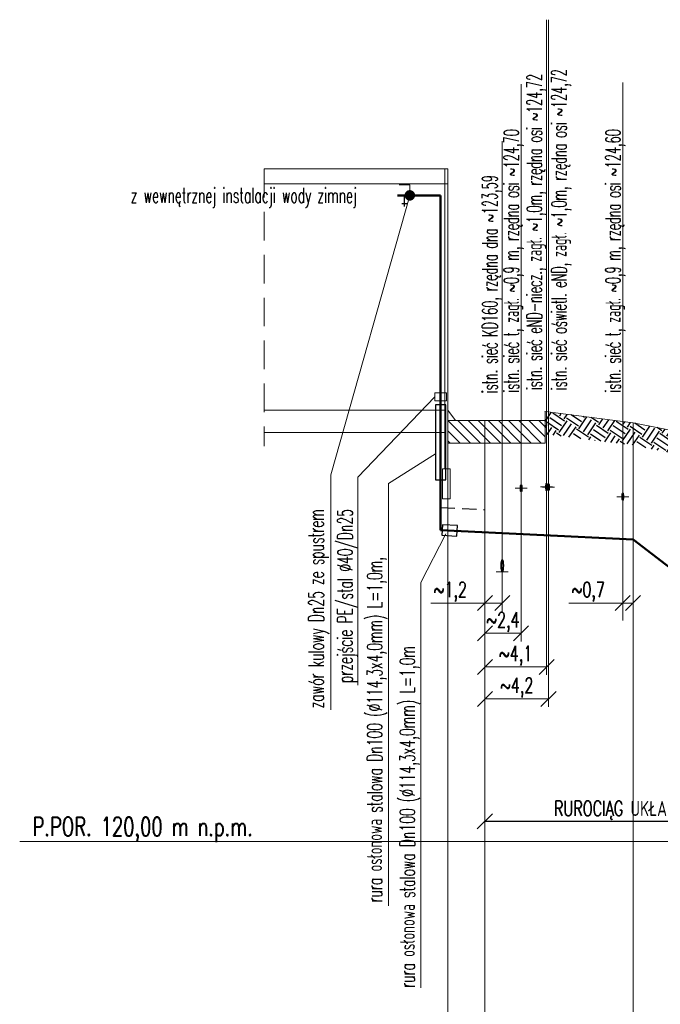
# Model space of a CAD drawing. Header units: millimetres. Extents: x 7478875 to 7488313, y 5963949 to 5966160.
# Tile 2 of 6: x 7478875 to 7479728, y 5964713 to 5966023. Entities that reach past the tile are written whole.
import ezdxf

# ---------------------------------------------------------------- set-up
doc = ezdxf.new("R2010")
doc.units = ezdxf.units.MM
doc.linetypes.add('DASHED', pattern=[19.05, 12.7, -6.35])
doc.layers.get('0').update_dxf_attribs({"lineweight": 0})
for name, color, linetype, lineweight in [('__A-opisy', 7, 'Continuous', 20), ('S-profil-tabelka', 7, 'Continuous', 20), ('S-profil-teren', 7, 'Continuous', 20), ('S-rury osłonowe', 7, 'Continuous', 30), ('S-woda-przył-rury', 150, 'Continuous', 50)]:
    doc.layers.add(name, color=color, linetype=linetype, lineweight=lineweight)
doc.layers.add('HATCH', color=7, linetype='Continuous')
doc.layers.add('S-profil-niedruk', color=1, linetype='Continuous', lineweight=20, plot=False)
doc.styles.add('profil-100', font='romans.shx', dxfattribs={"width": 0.6, "height": 20})
doc.styles.add('SANIT', font='romans.shx', dxfattribs={"width": 0.7})
doc.dimstyles.new('Kopia profil-100-12-rzedne', dxfattribs={"dimtxt": 20, "dimasz": 0, "dimexe": 10, "dimexo": 10, "dimgap": 0, "dimtad": 1, "dimjust": 1, "dimlfac": 0.01, "dimrnd": 0.0001, "dimzin": 1, "dimtxsty": 'profil-100', "dimblk": 'NONE', "dimcen": 12.5, "dimse1": 1, "dimse2": 1, "dimsd1": 1, "dimsd2": 1, "dimclrd": 7, "dimclre": 7, "dimclrt": 7, "dimadec": 0, "dimazin": 0, "dimtm": 1e-09, "dimtfac": 1, "dimtofl": 0, "dimtmove": 2, "dimatfit": 2, "dimldrblk": 'NONE', "dimfxl": 0, "dimtolj": 1, "dimtzin": 0, "dimlwd": 0, "dimlwe": 20, "dimarcsym": 0})
doc.dimstyles.new('profil-odl-kolizje', dxfattribs={"dimtxt": 20, "dimasz": 20, "dimexe": 10, "dimexo": 0, "dimgap": 3, "dimtad": 1, "dimdec": 1, "dimlfac": 0.05, "dimzin": 1, "dimtxsty": 'SANIT', "dimblk": 'OBLIQUE', "dimcen": 0, "dimse1": 1, "dimse2": 1, "dimclrd": 7, "dimclrt": 256, "dimazin": 0, "dimtfac": 1, "dimtdec": 1, "dimtmove": 0, "dimatfit": 3, "dimldrblk": 'NONE', "dimfxl": 0, "dimlwd": 0, "dimlwe": 0, "dimarcsym": 0})
doc.dimstyles.new('zaglebienia', dxfattribs={"dimtxt": 25, "dimasz": 10, "dimexe": 0, "dimexo": 0, "dimgap": 3, "dimtad": 1, "dimlfac": 0.01, "dimzin": 1, "dimtxsty": 'profil-100', "dimblk": 'NONE', "dimcen": 0, "dimdle": 10, "dimse1": 1, "dimse2": 1, "dimsd1": 1, "dimsd2": 1, "dimclrd": 7, "dimclrt": 256, "dimazin": 0, "dimtfac": 1, "dimtmove": 0, "dimatfit": 3, "dimldrblk": 'NONE', "dimfxl": 0, "dimlwd": 0, "dimlwe": 0, "dimarcsym": 0})

# ---------------------------------------------------------------- blocks, each defined once
blk = doc.blocks.new('*D3842')
at = {"layer": 'Defpoints', "color": 0}
for p in [(7479445.1, 5965489.5), (7479445.1, 5964929.5), (7479494.4, 5964929.5)]:
    blk.add_point(p, dxfattribs=at)
at = {"layer": 'S-profil-tabelka', "color": 7, "insert": (7479431.6, 5964386.5), "char_height": 20, "attachment_point": 5, "rotation": 90, "style": 'profil-100'}
blk.add_mtext('\\A1;125,60', dxfattribs=at)
blk = doc.blocks.new('_None')
blk = doc.blocks.new('*D3844')
at = {"layer": 'Defpoints', "color": 0}
for p in [(7479445.1, 5965343.4), (7479445.1, 5964929.5), (7479445.1, 5964929.5)]:
    blk.add_point(p, dxfattribs=at)
at = {"layer": 'S-profil-tabelka', "color": 7, "insert": (7479430.7, 5964308.1), "char_height": 20, "attachment_point": 5, "rotation": 90, "style": 'profil-100'}
blk.add_mtext('\\A1;124,14', dxfattribs=at)
blk = doc.blocks.new('*D4423')
at = {"layer": 'Defpoints', "color": 0}
for p in [(7479445.1, 5965489.5), (7479445.1, 5965489.5), (7479445.1, 5965343.4)]:
    blk.add_point(p, dxfattribs=at)
at = {"layer": 'S-profil-tabelka', "insert": (7479430.2, 5964226.1), "char_height": 20, "attachment_point": 5, "rotation": 90, "style": 'profil-100'}
blk.add_mtext('1,46', dxfattribs=at)
blk = doc.blocks.new('*D4646')
at = {"layer": 'Defpoints', "color": 0}
for p in [(7479494.4, 5965489.5), (7479494.4, 5964929.5), (7479494.4, 5964929.5)]:
    blk.add_point(p, dxfattribs=at)
at = {"layer": 'S-profil-tabelka', "color": 7, "insert": (7479480.8, 5964386.5), "char_height": 20, "attachment_point": 5, "rotation": 90, "style": 'profil-100'}
blk.add_mtext('\\A1;125,60', dxfattribs=at)
blk = doc.blocks.new('*D4649')
at = {"layer": 'Defpoints', "color": 0}
for p in [(7479494.4, 5965341), (7479494.4, 5964929.5), (7479494.4, 5964929.5)]:
    blk.add_point(p, dxfattribs=at)
at = {"layer": 'S-profil-tabelka', "color": 7, "insert": (7479479.9, 5964308.1), "char_height": 20, "attachment_point": 5, "rotation": 90, "style": 'profil-100'}
blk.add_mtext('\\A1;124,11', dxfattribs=at)
blk = doc.blocks.new('*D4650')
at = {"layer": 'Defpoints', "color": 0}
for p in [(7479494.4, 5965489.5), (7479494.4, 5965489.5), (7479494.4, 5965341)]:
    blk.add_point(p, dxfattribs=at)
at = {"layer": 'S-profil-tabelka', "insert": (7479479.5, 5964226.1), "char_height": 20, "attachment_point": 5, "rotation": 90, "style": 'profil-100'}
blk.add_mtext('1,49', dxfattribs=at)
blk = doc.blocks.new('*D4651')
at = {"layer": 'Defpoints', "color": 0}
for p in [(7479691.6, 5965486.5), (7479691.6, 5964929.5), (7479691.6, 5964929.5)]:
    blk.add_point(p, dxfattribs=at)
at = {"layer": 'S-profil-tabelka', "color": 7, "insert": (7479678.1, 5964386.5), "char_height": 20, "attachment_point": 5, "rotation": 90, "style": 'profil-100'}
blk.add_mtext('\\A1;125,57', dxfattribs=at)
blk = doc.blocks.new('*D4652')
at = {"layer": 'Defpoints', "color": 0}
for p in [(7479691.6, 5965331.1), (7479691.6, 5964929.5), (7479691.6, 5964929.5)]:
    blk.add_point(p, dxfattribs=at)
at = {"layer": 'S-profil-tabelka', "color": 7, "insert": (7479677.1, 5964308.1), "char_height": 20, "attachment_point": 5, "rotation": 90, "style": 'profil-100'}
blk.add_mtext('\\A1;124,02', dxfattribs=at)
blk = doc.blocks.new('*D4653')
at = {"layer": 'Defpoints', "color": 0}
for p in [(7479691.6, 5965486.5), (7479691.6, 5965486.5), (7479691.6, 5965331.1)]:
    blk.add_point(p, dxfattribs=at)
at = {"layer": 'S-profil-tabelka', "insert": (7479676.7, 5964226.1), "char_height": 20, "attachment_point": 5, "rotation": 90, "style": 'profil-100'}
blk.add_mtext('1,55', dxfattribs=at)
blk = doc.blocks.new('_Oblique')
at = {"color": 0, "linetype": 'ByBlock', "lineweight": -2}
blk.add_line((-0.5, -0.5), (0.5, 0.5), dxfattribs=at)
blk = doc.blocks.new('*D4656')
at = {"layer": 'Defpoints', "color": 0}
for p in [(7479494.4, 5965322), (7479517.5, 5965317.1), (7479494.4, 5965246.8)]:
    blk.add_point(p, dxfattribs=at)
at = {"layer": 'S-profil-tabelka', "color": 7, "linetype": 'ByBlock', "lineweight": 0}
for p, q in [((7479494.4, 5965246.8), (7479422.4, 5965246.8)), ((7479517.5, 5965246.8), (7479494.4, 5965246.8))]:
    blk.add_line(p, q, dxfattribs=at)
at = {"layer": 'S-profil-tabelka', "color": 7, "linetype": 'ByBlock', "lineweight": 0, "xscale": 20, "yscale": 20, "zscale": 20, "rotation": 180}
blk.add_blockref('_Oblique', (7479494.4, 5965246.8), dxfattribs=at)
at = {"layer": 'S-profil-tabelka', "color": 7, "linetype": 'ByBlock', "lineweight": 0, "xscale": 20, "yscale": 20, "zscale": 20}
blk.add_blockref('_Oblique', (7479517.5, 5965246.8), dxfattribs=at)
at = {"layer": 'S-profil-tabelka', "insert": (7479448.4, 5965261.7), "char_height": 20, "attachment_point": 5, "style": 'SANIT'}
blk.add_mtext('~1,2', dxfattribs=at)
blk = doc.blocks.new('*D4657')
at = {"layer": 'Defpoints', "color": 0}
for p in [(7479494.4, 5965281.7), (7479542.7, 5965276.8), (7479494.4, 5965206.5)]:
    blk.add_point(p, dxfattribs=at)
at = {"layer": 'S-profil-tabelka', "color": 7, "linetype": 'ByBlock', "lineweight": 0}
blk.add_line((7479542.7, 5965206.5), (7479494.4, 5965206.5), dxfattribs=at)
at = {"layer": 'S-profil-tabelka', "color": 7, "linetype": 'ByBlock', "lineweight": 0, "xscale": 20, "yscale": 20, "zscale": 20, "rotation": 180}
blk.add_blockref('_Oblique', (7479494.4, 5965206.5), dxfattribs=at)
at = {"layer": 'S-profil-tabelka', "color": 7, "linetype": 'ByBlock', "lineweight": 0, "xscale": 20, "yscale": 20, "zscale": 20}
blk.add_blockref('_Oblique', (7479542.7, 5965206.5), dxfattribs=at)
at = {"layer": 'S-profil-tabelka', "insert": (7479518.5, 5965221.4), "char_height": 20, "attachment_point": 5, "style": 'SANIT'}
blk.add_mtext('~2,4', dxfattribs=at)
blk = doc.blocks.new('*D4658')
at = {"layer": 'Defpoints', "color": 0}
for p in [(7479494.4, 5965236.9), (7479576.5, 5965188.8), (7479494.4, 5965161.7)]:
    blk.add_point(p, dxfattribs=at)
at = {"layer": 'S-profil-tabelka', "color": 7, "linetype": 'ByBlock', "lineweight": 0}
blk.add_line((7479576.5, 5965161.7), (7479494.4, 5965161.7), dxfattribs=at)
at = {"layer": 'S-profil-tabelka', "color": 7, "linetype": 'ByBlock', "lineweight": 0, "xscale": 20, "yscale": 20, "zscale": 20, "rotation": 180}
blk.add_blockref('_Oblique', (7479494.4, 5965161.7), dxfattribs=at)
at = {"layer": 'S-profil-tabelka', "color": 7, "linetype": 'ByBlock', "lineweight": 0, "xscale": 20, "yscale": 20, "zscale": 20}
blk.add_blockref('_Oblique', (7479576.5, 5965161.7), dxfattribs=at)
at = {"layer": 'S-profil-tabelka', "insert": (7479535.4, 5965176.6), "char_height": 20, "attachment_point": 5, "style": 'SANIT'}
blk.add_mtext('~4,1', dxfattribs=at)
blk = doc.blocks.new('*D4659')
at = {"layer": 'Defpoints', "color": 0}
for p in [(7479494.4, 5965194.4), (7479579.1, 5965148.1), (7479494.4, 5965119.2)]:
    blk.add_point(p, dxfattribs=at)
at = {"layer": 'S-profil-tabelka', "color": 7, "linetype": 'ByBlock', "lineweight": 0}
blk.add_line((7479579.1, 5965119.2), (7479494.4, 5965119.2), dxfattribs=at)
at = {"layer": 'S-profil-tabelka', "color": 7, "linetype": 'ByBlock', "lineweight": 0, "xscale": 20, "yscale": 20, "zscale": 20, "rotation": 180}
blk.add_blockref('_Oblique', (7479494.4, 5965119.2), dxfattribs=at)
at = {"layer": 'S-profil-tabelka', "color": 7, "linetype": 'ByBlock', "lineweight": 0, "xscale": 20, "yscale": 20, "zscale": 20}
blk.add_blockref('_Oblique', (7479579.1, 5965119.2), dxfattribs=at)
at = {"layer": 'S-profil-tabelka', "insert": (7479536.8, 5965134.1), "char_height": 20, "attachment_point": 5, "style": 'SANIT'}
blk.add_mtext('~4,2', dxfattribs=at)
blk = doc.blocks.new('*D4660')
at = {"layer": 'Defpoints', "color": 0}
for p in [(7479678, 5965277.6), (7479691.6, 5965277.6), (7479678, 5965246.8)]:
    blk.add_point(p, dxfattribs=at)
at = {"layer": 'S-profil-tabelka', "color": 7, "linetype": 'ByBlock', "lineweight": 0}
for p, q in [((7479678, 5965246.8), (7479606, 5965246.8)), ((7479691.6, 5965246.8), (7479678, 5965246.8))]:
    blk.add_line(p, q, dxfattribs=at)
at = {"layer": 'S-profil-tabelka', "color": 7, "linetype": 'ByBlock', "lineweight": 0, "xscale": 20, "yscale": 20, "zscale": 20, "rotation": 180}
blk.add_blockref('_Oblique', (7479678, 5965246.8), dxfattribs=at)
at = {"layer": 'S-profil-tabelka', "color": 7, "linetype": 'ByBlock', "lineweight": 0, "xscale": 20, "yscale": 20, "zscale": 20}
blk.add_blockref('_Oblique', (7479691.6, 5965246.8), dxfattribs=at)
at = {"layer": 'S-profil-tabelka', "insert": (7479632, 5965261.7), "char_height": 20, "attachment_point": 5, "style": 'SANIT'}
blk.add_mtext('~0,7', dxfattribs=at)

msp = doc.modelspace()

# ---------------------------------------------------------------- hatches: boundary and pattern name
at = {"layer": 'HATCH', "transparency": 33554687}
h = msp.add_hatch(dxfattribs=at)
h.set_pattern_fill('EARTH', color=8, scale=3, angle=56)
h.set_pattern_definition([(56, (-5053.592, -513.717), (-5.140540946, 26.44579057), [19.05, -19.05]), (56, (-5059.514, -509.722), (-5.140540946, 26.44579057), [19.05, -19.05]), (56, (-5065.437, -505.728), (-5.140540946, 26.44579057), [19.05, -19.05]), (146, (-5066.08, -502.422), (-26.44579057, -5.140540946), [19.05, -19.05]), (146, (-5062.085, -496.5), (-26.44579057, -5.140540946), [19.05, -19.05]), (146, (-5058.09, -490.577), (-26.44579057, -5.140540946), [19.05, -19.05])])
h.paths.add_polyline_path([(7479576.514, 5965501.241), (7479574.548, 5965501.493), (7479574.548, 5965489.493), (7479574.548, 5965471.493), (7479576.514, 5965471.241)])
h.paths.add_polyline_path([(7479576.514, 5965471.241), (7479579.144, 5965470.904), (7479579.144, 5965500.904), (7479576.514, 5965501.241)])
h.paths.add_polyline_path([(7479579.144, 5965470.904), (7479677.994, 5965458.235), (7479677.994, 5965488.235), (7479579.144, 5965500.904)])
h.paths.add_polyline_path([(7479677.994, 5965458.235), (7479691.589, 5965456.493), (7479691.589, 5965486.493), (7479677.994, 5965488.235)])
h.paths.add_polyline_path([(7479691.589, 5965456.493), (7479828.264, 5965429.493), (7479864.264, 5965414.888), (7479864.264, 5965444.888), (7479828.264, 5965459.493), (7479691.589, 5965486.493)])
h.paths.add_polyline_path([(7479864.264, 5965414.888), (7479909.145, 5965396.681), (7479909.145, 5965426.681), (7479864.264, 5965444.888)])
h.paths.add_polyline_path([(7479909.145, 5965396.681), (7479939.31, 5965384.444), (7479939.31, 5965414.444), (7479909.145, 5965426.681)])
h.paths.add_polyline_path([(7479939.31, 5965384.444), (7479961.375, 5965375.493), (7479961.375, 5965393.493), (7479961.375, 5965405.493), (7479939.31, 5965414.444)])
h = msp.add_hatch(dxfattribs=at)
h.set_pattern_fill('ANSI31', color=256, scale=3, angle=90)
h.set_pattern_definition([(135, (-5053.592, -513.717), (-6.735192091, -6.735192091), [])])
h.paths.add_polyline_path([(7479455.114, 5965489.493), (7479445.114, 5965489.493), (7479445.114, 5965459.493), (7479494.372, 5965459.493), (7479494.372, 5965489.493)])
h.paths.add_polyline_path([(7479494.372, 5965489.493), (7479494.372, 5965459.493), (7479517.513, 5965459.493), (7479517.513, 5965489.493)])
h.paths.add_polyline_path([(7479517.513, 5965489.493), (7479517.513, 5965459.493), (7479542.713, 5965459.493), (7479542.713, 5965489.493)])
h.paths.add_polyline_path([(7479574.548, 5965459.493), (7479574.548, 5965471.493), (7479574.548, 5965489.493), (7479542.713, 5965489.493), (7479542.713, 5965459.493)])

# ---------------------------------------------------------------- linework, layer by layer
for p, q in [((7479576.514, 5966022.821), (7479576.514, 5965151.362)), ((7479579.144, 5966022.821), (7479579.144, 5965108.512)), ((7479542.713, 5965937.251), (7479542.713, 5965195.519)), ((7479677.994, 5965939.405), (7479677.994, 5965223.347)), ((7479517.513, 5965861.259), (7479517.513, 5965235.255)), ((7479445.114, 5965824.457), (7479200.779, 5965824.457)), ((7479441.114, 5965824.457), (7479441.114, 5965425.457)), ((7479445.114, 5965824.457), (7479445.114, 5964014.095)), ((7479445.114, 5965804.457), (7479200.779, 5965804.457)), ((7479200.779, 5965503.493), (7479441.114, 5965503.493)), ((7479574.548, 5965501.493), (7479574.548, 5965459.493)), ((7479494.372, 5965489.493, 0), (7479494.372, 5964189.095)), ((7479558.097, 5965485.58), (7479558.097, 5965485.58)), ((7479691.589, 5965486.493), (7479691.589, 5964014.095)), ((7479200.779, 5965473.493), (7479441.114, 5965473.493)), ((7479534.662, 5965399.493), (7479550.765, 5965399.493)), ((7479568.462, 5965401.241), (7479584.565, 5965401.241)), ((7479571.092, 5965400.904), (7479587.196, 5965400.904)), ((7479669.943, 5965388.235), (7479686.046, 5965388.235)), ((7479445.114, 5965345.998), (7479445.114, 5964014.095)), ((7479509.462, 5965288.493), (7479525.565, 5965288.493))]:
    msp.add_line(p, q)
at = {"linetype": 'DASHED', "ltscale": 3}
msp.add_line((7479200.779, 5965824.457), (7479200.779, 5965455.493), dxfattribs=at)
at = {"ltscale": 3}
msp.add_line((7479200.779, 5965824.457), (7479200.779, 5965824.457), dxfattribs=at)
at = {"elevation": 0}
msp.add_lwpolyline([(7479438.06, 5965385.457), (7479448.06, 5965385.457), (7479448.06, 5965425.457), (7479438.06, 5965425.457)], close=True, dxfattribs=at)
at = {"layer": 'S-profil-niedruk'}
msp.add_line((7478875.288, 5964929.493), (7481422.519, 5964929.493), dxfattribs=at)
at = {"layer": 'S-profil-tabelka'}
for p, q in [((7479289.258, 5965417.341), (7479394.529, 5965789.111)), ((7479325.217, 5965414.236, 0), (7479427.918, 5965520.914)), ((7479366.199, 5965406.006, 0), (7479428.572, 5965445.242)), ((7479289.258, 5965104.775), (7479289.258, 5965417.341)), ((7479325.217, 5965414.236, 0), (7479325.217, 5965137.562, 0)), ((7479366.199, 5965406.006, 0), (7479366.199, 5964844.165, 0)), ((7479409.387, 5965274.043, 0), (7479442.362, 5965338.893)), ((7479409.387, 5965274.043, 0), (7479409.387, 5964735.057, 0))]:
    msp.add_line(p, q, dxfattribs=at)
at = {"layer": 'S-profil-tabelka', "linetype": 'ByBlock', "lineweight": 30}
msp.add_line((7480362.319, 5964956.204), (7479494.372, 5964956.204), dxfattribs=at)
at = {"layer": 'S-profil-teren'}
for p, q in [((7479455.114, 5965489.493), (7479445.114, 5965503.493)), ((7479574.548, 5965501.493), (7479691.589, 5965486.493)), ((7479445.114, 5965489.493, 0), (7479574.548, 5965489.493)), ((7479828.264, 5965459.493), (7479691.589, 5965486.493)), ((7479445.114, 5965459.493, 0), (7479574.548, 5965459.493))]:
    msp.add_line(p, q, dxfattribs=at)
at = {"layer": 'S-rury osłonowe'}
for points in [[(7479428.572, 5965410.648), (7479442.572, 5965410.648), (7479442.572, 5965510.648), (7479428.572, 5965510.648)], [(7479437.049, 5965336.866), (7479457.017, 5965335.732), (7479457.811, 5965349.71), (7479437.843, 5965350.844)]]:
    msp.add_lwpolyline(points, close=True, dxfattribs=at)
for centre, major_axis in [((7479542.713, 5965399.493), (0, -5)), ((7479576.514, 5965401.241), (0, -5)), ((7479579.144, 5965400.904), (0, -5)), ((7479677.994, 5965388.235), (0, -5)), ((7479517.513, 5965296.493), (0, -8))]:
    msp.add_ellipse(centre, major_axis=major_axis, ratio=0.2, dxfattribs=at)
at = {"layer": 'S-woda-przył-rury', "linetype": 'Continuous', "lineweight": 18}
for p, q in [((7479394.529, 5965803.111), (7479380.529, 5965803.111)), ((7479394.529, 5965789.111), (7479394.529, 5965803.111))]:
    msp.add_line(p, q, dxfattribs=at)
at = {"layer": 'S-woda-przył-rury', "linetype": 'Continuous'}
msp.add_line((7479435.572, 5965789.111), (7479378.08, 5965789.111), dxfattribs=at)
at = {"layer": 'S-woda-przył-rury', "linetype": 'Continuous', "lineweight": 30}
for p, q in [((7479387.614, 5965774.111), (7479387.614, 5965789.111)), ((7479391.364, 5965777.861), (7479383.864, 5965777.861))]:
    msp.add_line(p, q, dxfattribs=at)
at = {"layer": 'S-woda-przył-rury'}
for p, q in [((7479435.572, 5965503.43), (7479435.572, 5965789.111)), ((7479435.572, 5965343.897), (7479435.572, 5965503.43)), ((7479435.572, 5965343.897), (7479691.589, 5965331.096, 0)), ((7479691.589, 5965331.096, 0), (7479828.264, 5965226.82))]:
    msp.add_line(p, q, dxfattribs=at)
at = {"layer": 'S-woda-przył-rury', "color": 7, "linetype": 'DASHED', "lineweight": 30, "ltscale": 1.5}
msp.add_line((7479435.572, 5965373.897), (7479494.372, 5965370.957, 0), dxfattribs=at)
at = {"layer": 'S-woda-przył-rury', "linetype": 'Continuous', "const_width": 7}
msp.add_lwpolyline([(7479394.529, 5965792.611, -1), (7479394.529, 5965785.611, -1)], format="xyb", close=True, dxfattribs=at)
at = {"layer": 'S-woda-przył-rury', "linetype": 'Continuous', "lineweight": 18}
msp.add_lwpolyline([(7479427.918, 5965515.623), (7479443.225, 5965515.623), (7479443.225, 5965526.205), (7479427.918, 5965526.205)], close=True, dxfattribs=at)

# ---------------------------------------------------------------- block references
at = {"layer": 'S-profil-tabelka', "linetype": 'ByBlock', "lineweight": 30, "xscale": 20, "yscale": 20, "zscale": 20, "rotation": 180}
msp.add_blockref('_Oblique', (7479494.372, 5964956.204), dxfattribs=at)

# ---------------------------------------------------------------- texts
at = {"layer": '__A-opisy', "color": 0, "style": 'SANIT', "width": 0.6}
for s, p in [('rura osłonowa stalowa Dn100 (%%c114,3x4,0mm) L=1,0m, ', (7479357.617, 5964848.442)), ('rura osłonowa stalowa Dn100 (%%c114,3x4,0mm) L=1,0m ', (7479401.296, 5964734.956))]:
    msp.add_text(s, height=20, rotation=90, dxfattribs=at).set_placement(p)
at = {"layer": 'S-profil-niedruk', "style": 'SANIT', "width": 0.7}
msp.add_text('P.POR. 120,00 m n.p.m.', height=25, dxfattribs=at).set_placement((7478892.28, 5964936.89))
at = {"layer": 'S-profil-tabelka', "style": 'SANIT'}
for s, rotation, width, p in [('istn. sieć oświetl. eND, zagł. ~1,0m, rzędna osi ~124,72', 89.999998, 0.55, (7479603.172, 5965529.976)), ('istn. sieć eND-niecz., zagł. ~1,0m, rzędna osi ~124,72', 90, 0.55, (7479570.119, 5965530.115, 0)), ('istn. sieć t, zagł. ~0,9 m, rzędna osi ~124,70', 90, 0.55, (7479539.779, 5965526.78)), ('istn. sieć t, zagł. ~0,9 m, rzędna osi ~124,60', 90, 0.55, (7479675.06, 5965526.78)), ('istn. sieć KD160, rzędna dna ~123,59', 90, 0.55, (7479511.027, 5965526.067, 0)), ('zawór kulowy Dn25 ze spustrem', 90, 0.6, (7479279.89, 5965106.909, 0)), ('przejście PE/stal %%C40/Dn25', 90, 0.6, (7479318.42, 5965140.397, 0))]:
    msp.add_text(s, height=20, rotation=rotation, dxfattribs=dict(at, width=width)).set_placement(p)
at = {"layer": 'S-profil-tabelka', "style": 'SANIT', "width": 0.6}
msp.add_text('z wewnętrznej instalacji wody zimnej ', height=20, dxfattribs=at).set_placement((7479023.151, 5965779.125))
at = {"layer": 'S-profil-tabelka', "lineweight": 30, "insert": (7479928.345, 5964971.109), "char_height": 20, "attachment_point": 5, "style": 'SANIT'}
msp.add_mtext('RUROCIĄG UKŁADAĆ METODĄ BEZWYKOPOWĄ PRZEWIERTU STEROWANEGO', dxfattribs=at)

# ---------------------------------------------------------------- dimensions: what is measured, and where the dimension line sits
at = {"layer": 'S-profil-tabelka'}
for base, p1, p2, picture, middle in [((7479445.114, 5965489.493), (7479445.114, 5965343.42), (7479445.114, 5965489.493), '*D4423', (7479445.114, 5964226.078)), ((7479494.372, 5965489.493), (7479494.372, 5965340.957), (7479494.372, 5965489.493), '*D4650', (7479494.372, 5964226.078)), ((7479691.589, 5965486.493), (7479691.589, 5965331.096), (7479691.589, 5965486.493), '*D4653', (7479691.589, 5964226.078))]:
    dim = msp.add_linear_dim(base=base, p1=p1, p2=p2, angle=90, dimstyle='zaglebienia', dxfattribs=at)
    dim.commit()
    dim.dimension.update_dxf_attribs({"geometry": picture, "text_midpoint": middle, "dimtype": 160})
for base, p1, p2, override, picture, middle in [((7479494.372, 5964929.493, 0), (7479445.114, 5965489.493, 0), (7479445.114, 5964929.493, 0), {"dimpost": '12<>'}, '*D3842', (7479431.578, 5964386.476, 0)), ((7479494.372, 5964929.493), (7479494.372, 5965489.493), (7479494.372, 5964929.493), {"dimpost": '12<>'}, '*D4646', (7479480.836, 5964386.476)), ((7479691.589, 5964929.493), (7479691.589, 5965486.493), (7479691.589, 5964929.493), {"dimpost": '12<>'}, '*D4651', (7479678.053, 5964386.476)), ((7479445.114, 5964929.493, 0), (7479445.114, 5965343.42, 0), (7479445.114, 5964929.493, 0), {"dimpost": '12<>', "dimtxsty": 'profil-100', "dimldrblk": 'None'}, '*D3844', (7479430.653, 5964308.082, 0)), ((7479494.372, 5964929.493, 0), (7479494.372, 5965340.957, 0), (7479494.372, 5964929.493, 0), {"dimpost": '12<>', "dimtxsty": 'profil-100', "dimldrblk": 'None'}, '*D4649', (7479479.911, 5964308.082, 0)), ((7479691.589, 5964929.493, 0), (7479691.589, 5965331.096), (7479691.589, 5964929.493, 0), {"dimpost": '12<>', "dimtxsty": 'profil-100', "dimldrblk": 'None'}, '*D4652', (7479677.128, 5964308.082, 0))]:
    dim = msp.add_linear_dim(base=base, p1=p1, p2=p2, angle=90, dimstyle='Kopia profil-100-12-rzedne', override=override, dxfattribs=at)
    dim.commit()
    dim.dimension.update_dxf_attribs({"geometry": picture, "text_midpoint": middle, "dimtype": 160})
at = {"layer": 'S-profil-tabelka', "linetype": 'ByBlock'}
for base, p1, p2, picture, middle in [((7479494.372, 5965246.784), (7479517.513, 5965317.093, 0), (7479494.372, 5965321.99), '*D4656', (7479448.372, 5965246.784)), ((7479494.372, 5965206.488), (7479542.713, 5965276.797, 0), (7479494.372, 5965281.694), '*D4657', (7479518.542, 5965206.488)), ((7479677.994, 5965246.784), (7479691.589, 5965277.635, 0), (7479677.994, 5965277.635), '*D4660', (7479631.994, 5965246.784)), ((7479494.372, 5965161.715), (7479576.514, 5965188.803, 0), (7479494.372, 5965236.92), '*D4658', (7479535.443, 5965161.715)), ((7479494.372, 5965119.18), (7479579.144, 5965148.11, 0), (7479494.372, 5965194.385), '*D4659', (7479536.758, 5965119.18))]:
    dim = msp.add_linear_dim(base=base, p1=p1, p2=p2, dimstyle='profil-odl-kolizje', override={"dimlfac": 0.05, "dimpost": '~<>'}, dxfattribs=at)
    dim.commit()
    dim.dimension.update_dxf_attribs({"geometry": picture, "text_midpoint": middle, "dimtype": 160})

doc.saveas('drawing.dxf')
